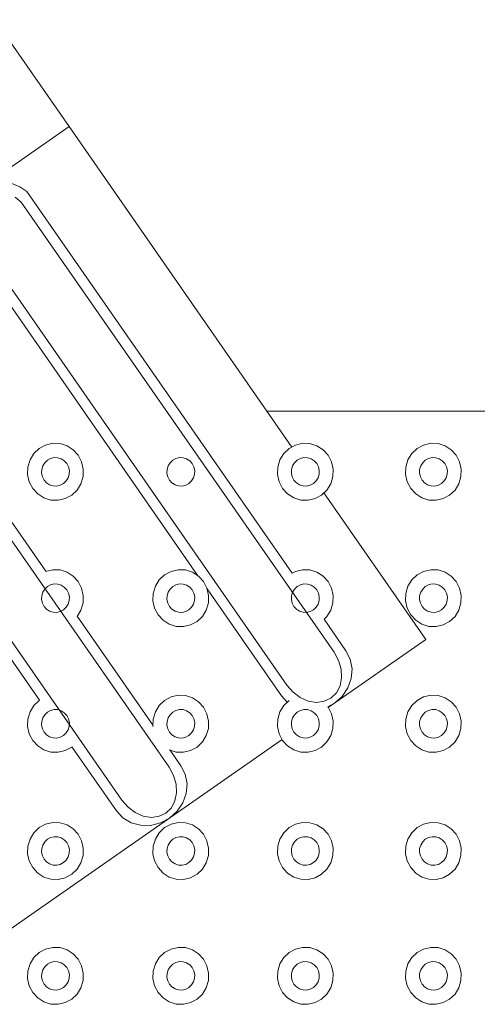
# Model space of a CAD drawing. Extents: x 5066 to 9756, y -2696 to -1109.
# Tile 230 of 248: x 9439.559 to 9439.925, y -2592.36 to -2591.572. Entities that reach past the tile are written whole.
import ezdxf

# ---------------------------------------------------------------- set-up
doc = ezdxf.new("R2010")
doc.units = 0
doc.header["$MEASUREMENT"] = 0
doc.layers.add('IFC-Elemento construtivo genérico-Contorno', color=253, linetype='CONTINUOUS', lineweight=5)

msp = doc.modelspace()

# ---------------------------------------------------------------- linework, layer by layer
at = {"layer": 'IFC-Elemento construtivo genérico-Contorno', "color": 8, "lineweight": 5}
for p, q in [((9439.31288, -2591.24709), (9439.59851, -2591.65748)), ((9439.5255, -2591.7083), (9439.59851, -2591.65748)), ((9439.5255, -2591.7083), (9439.59851, -2591.65748)), ((9439.59851, -2591.65748), (9439.77691, -2591.9138)), ((9439.55261, -2591.70313), (9439.55902, -2591.70558)), ((9439.55902, -2591.70558), (9439.5646, -2591.7094)), ((9439.5646, -2591.7094), (9439.77714, -2592.01475)), ((9439.55527, -2591.71388), (9439.56023, -2591.71797)), ((9439.56023, -2591.71797), (9439.81081, -2592.07801)), ((9439.52245, -2591.74426), (9439.77304, -2592.10431)), ((9439.51288, -2591.74538), (9439.70171, -2592.01671)), ((9439.43245, -2591.80137), (9439.57991, -2592.01322)), ((9439.42808, -2591.80993), (9439.67866, -2592.16998)), ((9439.38073, -2591.83736), (9439.57491, -2592.11636)), ((9439.3903, -2591.83623), (9439.64089, -2592.19628)), ((9439.75687, -2591.88503), (9439.93839, -2591.88503)), ((9439.57034, -2591.91906), (9439.5746, -2591.91499)), ((9439.5746, -2591.91499), (9439.57976, -2591.91218)), ((9439.57976, -2591.91218), (9439.58546, -2591.91083)), ((9439.58546, -2591.91083), (9439.59128, -2591.91104)), ((9439.59128, -2591.91104), (9439.59687, -2591.91279)), ((9439.59687, -2591.91279), (9439.60183, -2591.91595)), ((9439.60183, -2591.91595), (9439.60581, -2591.92032)), ((9439.77046, -2591.91906), (9439.77472, -2591.91499)), ((9439.77472, -2591.91499), (9439.77988, -2591.91218)), ((9439.77988, -2591.91218), (9439.78558, -2591.91083)), ((9439.78558, -2591.91083), (9439.7914, -2591.91104)), ((9439.7914, -2591.91104), (9439.79698, -2591.91279)), ((9439.79698, -2591.91279), (9439.80195, -2591.91595)), ((9439.80195, -2591.91595), (9439.80593, -2591.92032)), ((9439.87308, -2591.91906), (9439.87734, -2591.91499)), ((9439.87734, -2591.91499), (9439.88249, -2591.91218)), ((9439.88249, -2591.91218), (9439.88816, -2591.91083)), ((9439.88816, -2591.91083), (9439.89402, -2591.91104)), ((9439.89402, -2591.91104), (9439.8996, -2591.91279)), ((9439.8996, -2591.91279), (9439.90456, -2591.91595)), ((9439.90456, -2591.91595), (9439.90855, -2591.92032)), ((9439.56554, -2591.92985), (9439.56726, -2591.92414)), ((9439.56726, -2591.92414), (9439.57034, -2591.91906)), ((9439.57898, -2591.92634), (9439.58113, -2591.9243)), ((9439.58113, -2591.9243), (9439.5837, -2591.9229)), ((9439.5837, -2591.9229), (9439.58655, -2591.92223)), ((9439.58655, -2591.92223), (9439.58945, -2591.92233)), ((9439.58945, -2591.92233), (9439.59226, -2591.92321)), ((9439.59226, -2591.92321), (9439.59472, -2591.92479)), ((9439.59472, -2591.92479), (9439.59671, -2591.92697)), ((9439.60581, -2591.92032), (9439.60855, -2591.9256)), ((9439.67937, -2591.92634), (9439.68152, -2591.9243)), ((9439.68152, -2591.9243), (9439.68409, -2591.9229)), ((9439.68409, -2591.9229), (9439.68695, -2591.92223)), ((9439.68695, -2591.92223), (9439.68984, -2591.92233)), ((9439.68984, -2591.92233), (9439.69265, -2591.92321)), ((9439.69265, -2591.92321), (9439.69511, -2591.92479)), ((9439.69511, -2591.92479), (9439.6971, -2591.92697)), ((9439.76566, -2591.92985), (9439.76738, -2591.92414)), ((9439.76738, -2591.92414), (9439.77046, -2591.91906)), ((9439.77909, -2591.92634), (9439.78124, -2591.9243)), ((9439.78124, -2591.9243), (9439.78382, -2591.9229)), ((9439.78382, -2591.9229), (9439.78663, -2591.92223)), ((9439.78663, -2591.92223), (9439.78956, -2591.92233)), ((9439.78956, -2591.92233), (9439.79234, -2591.92321)), ((9439.79234, -2591.92321), (9439.79484, -2591.92479)), ((9439.79484, -2591.92479), (9439.79683, -2591.92697)), ((9439.80593, -2591.92032), (9439.80866, -2591.9256)), ((9439.86827, -2591.92985), (9439.86995, -2591.92414)), ((9439.86995, -2591.92414), (9439.87308, -2591.91906)), ((9439.88171, -2591.92634), (9439.88382, -2591.9243)), ((9439.88382, -2591.9243), (9439.8864, -2591.9229)), ((9439.8864, -2591.9229), (9439.88925, -2591.92223)), ((9439.88925, -2591.92223), (9439.89218, -2591.92233)), ((9439.89218, -2591.92233), (9439.89495, -2591.92321)), ((9439.89495, -2591.92321), (9439.89745, -2591.92479)), ((9439.89745, -2591.92479), (9439.89945, -2591.92697)), ((9439.90855, -2591.92032), (9439.91128, -2591.9256)), ((9439.56534, -2591.93582), (9439.56554, -2591.92985)), ((9439.57648, -2591.93472), (9439.57659, -2591.93174)), ((9439.57659, -2591.93174), (9439.57745, -2591.92888)), ((9439.57745, -2591.92888), (9439.57898, -2591.92634)), ((9439.59671, -2591.92697), (9439.59808, -2591.92961)), ((9439.59808, -2591.92961), (9439.59874, -2591.93252)), ((9439.59863, -2591.9355), (9439.59874, -2591.93252)), ((9439.60855, -2591.9256), (9439.60988, -2591.93142)), ((9439.60968, -2591.93739), (9439.60988, -2591.93142)), ((9439.67687, -2591.93472), (9439.67698, -2591.93174)), ((9439.67698, -2591.93174), (9439.67784, -2591.92888)), ((9439.67784, -2591.92888), (9439.67937, -2591.92634)), ((9439.6971, -2591.92697), (9439.69847, -2591.92961)), ((9439.69847, -2591.92961), (9439.69913, -2591.93252)), ((9439.69905, -2591.9355), (9439.69913, -2591.93252)), ((9439.76546, -2591.93582), (9439.76566, -2591.92985)), ((9439.77659, -2591.93472), (9439.77667, -2591.93174)), ((9439.77667, -2591.93174), (9439.77753, -2591.92888)), ((9439.77753, -2591.92888), (9439.77909, -2591.92634)), ((9439.79683, -2591.92697), (9439.7982, -2591.92961)), ((9439.7982, -2591.92961), (9439.79886, -2591.93252)), ((9439.79874, -2591.9355), (9439.79886, -2591.93252)), ((9439.80866, -2591.9256), (9439.80999, -2591.93142)), ((9439.8098, -2591.93739), (9439.80999, -2591.93142)), ((9439.86808, -2591.93582), (9439.86827, -2591.92985)), ((9439.87921, -2591.93472), (9439.87929, -2591.93174)), ((9439.87929, -2591.93174), (9439.88015, -2591.92888)), ((9439.88015, -2591.92888), (9439.88171, -2591.92634)), ((9439.89945, -2591.92697), (9439.90081, -2591.92961)), ((9439.90081, -2591.92961), (9439.90148, -2591.93252)), ((9439.90136, -2591.9355), (9439.90148, -2591.93252)), ((9439.91128, -2591.9256), (9439.91257, -2591.93142)), ((9439.91238, -2591.93739), (9439.91257, -2591.93142)), ((9439.56534, -2591.93582), (9439.56667, -2591.94165)), ((9439.57648, -2591.93472), (9439.57714, -2591.93763)), ((9439.57714, -2591.93763), (9439.57851, -2591.94027)), ((9439.57851, -2591.94027), (9439.5805, -2591.94246)), ((9439.59409, -2591.94294), (9439.59624, -2591.9409)), ((9439.59624, -2591.9409), (9439.5978, -2591.93837)), ((9439.5978, -2591.93837), (9439.59863, -2591.9355)), ((9439.60796, -2591.94311), (9439.60968, -2591.93739)), ((9439.67687, -2591.93472), (9439.67753, -2591.93763)), ((9439.67753, -2591.93763), (9439.6789, -2591.94027)), ((9439.6789, -2591.94027), (9439.68089, -2591.94246)), ((9439.69452, -2591.94294), (9439.69663, -2591.9409)), ((9439.69663, -2591.9409), (9439.6982, -2591.93837)), ((9439.6982, -2591.93837), (9439.69905, -2591.9355)), ((9439.76546, -2591.93582), (9439.76679, -2591.94165)), ((9439.77659, -2591.93472), (9439.77726, -2591.93763)), ((9439.77726, -2591.93763), (9439.77863, -2591.94027)), ((9439.77863, -2591.94027), (9439.78062, -2591.94246)), ((9439.79421, -2591.94294), (9439.79636, -2591.9409)), ((9439.79636, -2591.9409), (9439.79788, -2591.93837)), ((9439.79788, -2591.93837), (9439.79874, -2591.9355)), ((9439.80808, -2591.94311), (9439.8098, -2591.93739)), ((9439.86808, -2591.93582), (9439.86937, -2591.94165)), ((9439.87921, -2591.93472), (9439.87984, -2591.93763)), ((9439.87984, -2591.93763), (9439.88124, -2591.94027)), ((9439.88124, -2591.94027), (9439.88323, -2591.94246)), ((9439.89683, -2591.94294), (9439.89898, -2591.9409)), ((9439.89898, -2591.9409), (9439.9005, -2591.93837)), ((9439.9005, -2591.93837), (9439.90136, -2591.9355)), ((9439.9107, -2591.94311), (9439.91238, -2591.93739)), ((9439.56667, -2591.94165), (9439.56941, -2591.94693)), ((9439.56941, -2591.94693), (9439.57339, -2591.95129)), ((9439.5805, -2591.94246), (9439.58296, -2591.94404)), ((9439.58296, -2591.94404), (9439.58577, -2591.94491)), ((9439.58577, -2591.94491), (9439.5887, -2591.94502)), ((9439.5887, -2591.94502), (9439.59152, -2591.94434)), ((9439.59152, -2591.94434), (9439.59409, -2591.94294)), ((9439.60062, -2591.95225), (9439.60488, -2591.94818)), ((9439.60488, -2591.94818), (9439.60796, -2591.94311)), ((9439.68089, -2591.94246), (9439.68339, -2591.94404)), ((9439.68339, -2591.94404), (9439.68616, -2591.94491)), ((9439.68616, -2591.94491), (9439.68909, -2591.94502)), ((9439.68909, -2591.94502), (9439.69195, -2591.94434)), ((9439.69195, -2591.94434), (9439.69452, -2591.94294)), ((9439.76679, -2591.94165), (9439.76952, -2591.94693)), ((9439.76952, -2591.94693), (9439.77351, -2591.95129)), ((9439.78062, -2591.94246), (9439.78308, -2591.94404)), ((9439.78308, -2591.94404), (9439.78589, -2591.94491)), ((9439.78589, -2591.94491), (9439.78878, -2591.94502)), ((9439.78878, -2591.94502), (9439.79163, -2591.94434)), ((9439.79163, -2591.94434), (9439.79421, -2591.94294)), ((9439.80073, -2591.95225), (9439.80499, -2591.94818)), ((9439.80499, -2591.94818), (9439.80808, -2591.94311)), ((9439.86937, -2591.94165), (9439.87214, -2591.94693)), ((9439.87214, -2591.94693), (9439.87613, -2591.95129)), ((9439.88323, -2591.94246), (9439.8857, -2591.94404)), ((9439.8857, -2591.94404), (9439.88847, -2591.94491)), ((9439.88847, -2591.94491), (9439.8914, -2591.94502)), ((9439.8914, -2591.94502), (9439.89425, -2591.94434)), ((9439.89425, -2591.94434), (9439.89683, -2591.94294)), ((9439.90331, -2591.95225), (9439.90761, -2591.94818)), ((9439.90761, -2591.94818), (9439.9107, -2591.94311)), ((9439.57339, -2591.95129), (9439.57835, -2591.95446)), ((9439.57835, -2591.95446), (9439.58394, -2591.9562)), ((9439.58394, -2591.9562), (9439.58976, -2591.95641)), ((9439.58976, -2591.95641), (9439.59546, -2591.95506)), ((9439.59546, -2591.95506), (9439.60062, -2591.95225)), ((9439.77351, -2591.95129), (9439.77847, -2591.95446)), ((9439.77847, -2591.95446), (9439.78405, -2591.9562)), ((9439.78405, -2591.9562), (9439.78988, -2591.95641)), ((9439.78988, -2591.95641), (9439.79558, -2591.95506)), ((9439.79558, -2591.95506), (9439.80073, -2591.95225)), ((9439.80249, -2591.95057), (9439.88413, -2592.06787)), ((9439.87613, -2591.95129), (9439.88105, -2591.95446)), ((9439.88105, -2591.95446), (9439.88663, -2591.9562)), ((9439.88663, -2591.9562), (9439.89249, -2591.95641)), ((9439.89249, -2591.95641), (9439.89816, -2591.95506)), ((9439.89816, -2591.95506), (9439.90331, -2591.95225)), ((9439.57976, -2592.01325), (9439.58546, -2592.01191)), ((9439.58546, -2592.01191), (9439.59128, -2592.01212)), ((9439.59128, -2592.01212), (9439.59687, -2592.01386)), ((9439.68019, -2592.01325), (9439.68585, -2592.01191)), ((9439.68585, -2592.01191), (9439.69171, -2592.01212)), ((9439.69171, -2592.01212), (9439.6973, -2592.01386)), ((9439.77988, -2592.01325), (9439.78558, -2592.01191)), ((9439.78558, -2592.01191), (9439.7914, -2592.01212)), ((9439.7914, -2592.01212), (9439.79698, -2592.01386)), ((9439.88249, -2592.01325), (9439.88816, -2592.01191)), ((9439.88816, -2592.01191), (9439.89402, -2592.01212)), ((9439.89402, -2592.01212), (9439.8996, -2592.01386)), ((9439.59687, -2592.01386), (9439.60183, -2592.01703)), ((9439.60183, -2592.01703), (9439.60581, -2592.02139)), ((9439.67073, -2592.02014), (9439.67503, -2592.01606)), ((9439.67503, -2592.01606), (9439.68019, -2592.01325)), ((9439.6973, -2592.01386), (9439.70222, -2592.01703)), ((9439.70222, -2592.01703), (9439.7062, -2592.02139)), ((9439.77714, -2592.01475), (9439.77988, -2592.01325)), ((9439.79698, -2592.01386), (9439.80195, -2592.01703)), ((9439.80195, -2592.01703), (9439.80593, -2592.02139)), ((9439.87308, -2592.02014), (9439.87734, -2592.01606)), ((9439.87734, -2592.01606), (9439.88249, -2592.01325)), ((9439.8996, -2592.01386), (9439.90456, -2592.01703)), ((9439.90456, -2592.01703), (9439.90855, -2592.02139)), ((9439.57745, -2592.02995), (9439.57898, -2592.02742)), ((9439.57898, -2592.02742), (9439.58113, -2592.02538)), ((9439.58113, -2592.02538), (9439.5837, -2592.02398)), ((9439.5837, -2592.02398), (9439.58655, -2592.0233)), ((9439.58655, -2592.0233), (9439.58945, -2592.02341)), ((9439.58945, -2592.02341), (9439.59226, -2592.02428)), ((9439.59226, -2592.02428), (9439.59472, -2592.02586)), ((9439.59472, -2592.02586), (9439.59671, -2592.02804)), ((9439.60581, -2592.02139), (9439.60855, -2592.02667)), ((9439.60855, -2592.02667), (9439.60988, -2592.03249)), ((9439.66597, -2592.03092), (9439.66765, -2592.02521)), ((9439.66765, -2592.02521), (9439.67073, -2592.02014)), ((9439.67784, -2592.02995), (9439.67937, -2592.02742)), ((9439.67937, -2592.02742), (9439.68152, -2592.02538)), ((9439.68152, -2592.02538), (9439.68409, -2592.02398)), ((9439.68409, -2592.02398), (9439.68695, -2592.0233)), ((9439.68695, -2592.0233), (9439.68984, -2592.02341)), ((9439.68984, -2592.02341), (9439.69265, -2592.02428)), ((9439.69265, -2592.02428), (9439.69511, -2592.02586)), ((9439.69511, -2592.02586), (9439.6971, -2592.02804)), ((9439.7062, -2592.02139), (9439.70898, -2592.02667)), ((9439.70898, -2592.02667), (9439.71027, -2592.03249)), ((9439.70913, -2592.02734), (9439.76859, -2592.11278)), ((9439.77753, -2592.02995), (9439.77909, -2592.02742)), ((9439.77909, -2592.02742), (9439.78124, -2592.02538)), ((9439.78124, -2592.02538), (9439.78382, -2592.02398)), ((9439.78382, -2592.02398), (9439.78663, -2592.0233)), ((9439.78663, -2592.0233), (9439.78956, -2592.02341)), ((9439.78956, -2592.02341), (9439.79234, -2592.02428)), ((9439.79234, -2592.02428), (9439.79484, -2592.02586)), ((9439.79484, -2592.02586), (9439.79683, -2592.02804)), ((9439.80593, -2592.02139), (9439.80866, -2592.02667)), ((9439.80866, -2592.02667), (9439.80999, -2592.03249)), ((9439.86827, -2592.03092), (9439.86995, -2592.02521)), ((9439.86995, -2592.02521), (9439.87308, -2592.02014)), ((9439.88015, -2592.02995), (9439.88171, -2592.02742)), ((9439.88171, -2592.02742), (9439.88382, -2592.02538)), ((9439.88382, -2592.02538), (9439.8864, -2592.02398)), ((9439.8864, -2592.02398), (9439.88925, -2592.0233)), ((9439.88925, -2592.0233), (9439.89218, -2592.02341)), ((9439.89218, -2592.02341), (9439.89495, -2592.02428)), ((9439.89495, -2592.02428), (9439.89745, -2592.02586)), ((9439.89745, -2592.02586), (9439.89945, -2592.02804)), ((9439.90855, -2592.02139), (9439.91128, -2592.02667)), ((9439.91128, -2592.02667), (9439.91257, -2592.03249)), ((9439.57648, -2592.0358), (9439.57659, -2592.03281)), ((9439.57648, -2592.0358), (9439.57714, -2592.03871)), ((9439.57659, -2592.03281), (9439.57745, -2592.02995)), ((9439.59671, -2592.02804), (9439.59808, -2592.03069)), ((9439.59808, -2592.03069), (9439.59874, -2592.0336)), ((9439.59863, -2592.03658), (9439.59874, -2592.0336)), ((9439.60968, -2592.03847), (9439.60988, -2592.03249)), ((9439.66573, -2592.0369), (9439.66597, -2592.03092)), ((9439.67687, -2592.0358), (9439.67698, -2592.03281)), ((9439.67687, -2592.0358), (9439.67753, -2592.03871)), ((9439.67698, -2592.03281), (9439.67784, -2592.02995)), ((9439.6971, -2592.02804), (9439.69847, -2592.03069)), ((9439.69847, -2592.03069), (9439.69913, -2592.0336)), ((9439.69905, -2592.03658), (9439.69913, -2592.0336)), ((9439.71007, -2592.03847), (9439.71027, -2592.03249)), ((9439.77659, -2592.0358), (9439.77667, -2592.03281)), ((9439.77659, -2592.0358), (9439.77726, -2592.03871)), ((9439.77667, -2592.03281), (9439.77753, -2592.02995)), ((9439.79683, -2592.02804), (9439.7982, -2592.03069)), ((9439.7982, -2592.03069), (9439.79886, -2592.0336)), ((9439.79874, -2592.03658), (9439.79886, -2592.0336)), ((9439.8098, -2592.03847), (9439.80999, -2592.03249)), ((9439.86808, -2592.0369), (9439.86827, -2592.03092)), ((9439.87921, -2592.0358), (9439.87929, -2592.03281)), ((9439.87921, -2592.0358), (9439.87984, -2592.03871)), ((9439.87929, -2592.03281), (9439.88015, -2592.02995)), ((9439.89945, -2592.02804), (9439.90081, -2592.03069)), ((9439.90081, -2592.03069), (9439.90148, -2592.0336)), ((9439.90136, -2592.03658), (9439.90148, -2592.0336)), ((9439.91238, -2592.03847), (9439.91257, -2592.03249)), ((9439.57714, -2592.03871), (9439.57851, -2592.04135)), ((9439.57851, -2592.04135), (9439.5805, -2592.04353)), ((9439.5805, -2592.04353), (9439.58296, -2592.04511)), ((9439.59409, -2592.04401), (9439.59624, -2592.04197)), ((9439.59624, -2592.04197), (9439.5978, -2592.03944)), ((9439.5978, -2592.03944), (9439.59863, -2592.03658)), ((9439.60796, -2592.04418), (9439.60968, -2592.03847)), ((9439.66573, -2592.0369), (9439.66706, -2592.04272)), ((9439.66706, -2592.04272), (9439.6698, -2592.048)), ((9439.67753, -2592.03871), (9439.6789, -2592.04135)), ((9439.6789, -2592.04135), (9439.68089, -2592.04353)), ((9439.68089, -2592.04353), (9439.68339, -2592.04511)), ((9439.69452, -2592.04401), (9439.69663, -2592.04197)), ((9439.69663, -2592.04197), (9439.6982, -2592.03944)), ((9439.6982, -2592.03944), (9439.69905, -2592.03658)), ((9439.70835, -2592.04418), (9439.71007, -2592.03847)), ((9439.77726, -2592.03871), (9439.77863, -2592.04135)), ((9439.77863, -2592.04135), (9439.78062, -2592.04353)), ((9439.78062, -2592.04353), (9439.78308, -2592.04511)), ((9439.79421, -2592.04401), (9439.79636, -2592.04197)), ((9439.79636, -2592.04197), (9439.79788, -2592.03944)), ((9439.79788, -2592.03944), (9439.79874, -2592.03658)), ((9439.80808, -2592.04418), (9439.8098, -2592.03847)), ((9439.86808, -2592.0369), (9439.86937, -2592.04272)), ((9439.86937, -2592.04272), (9439.87214, -2592.048)), ((9439.87984, -2592.03871), (9439.88124, -2592.04135)), ((9439.88124, -2592.04135), (9439.88323, -2592.04353)), ((9439.88323, -2592.04353), (9439.8857, -2592.04511)), ((9439.89683, -2592.04401), (9439.89898, -2592.04197)), ((9439.89898, -2592.04197), (9439.9005, -2592.03944)), ((9439.9005, -2592.03944), (9439.90136, -2592.03658)), ((9439.9107, -2592.04418), (9439.91238, -2592.03847)), ((9439.58296, -2592.04511), (9439.58577, -2592.04599)), ((9439.58577, -2592.04599), (9439.5887, -2592.04609)), ((9439.5887, -2592.04609), (9439.59152, -2592.04542)), ((9439.59152, -2592.04542), (9439.59409, -2592.04401)), ((9439.60488, -2592.04925), (9439.60796, -2592.04418)), ((9439.60488, -2592.04925), (9439.60495, -2592.04919)), ((9439.60491, -2592.04917), (9439.66577, -2592.13659)), ((9439.6698, -2592.048), (9439.67378, -2592.05237)), ((9439.68339, -2592.04511), (9439.68616, -2592.04599)), ((9439.68616, -2592.04599), (9439.68909, -2592.04609)), ((9439.68909, -2592.04609), (9439.69195, -2592.04542)), ((9439.69195, -2592.04542), (9439.69452, -2592.04401)), ((9439.70101, -2592.05333), (9439.70527, -2592.04925)), ((9439.70527, -2592.04925), (9439.70835, -2592.04418)), ((9439.78308, -2592.04511), (9439.78589, -2592.04599)), ((9439.78589, -2592.04599), (9439.78878, -2592.04609)), ((9439.78878, -2592.04609), (9439.79163, -2592.04542)), ((9439.79163, -2592.04542), (9439.79421, -2592.04401)), ((9439.80269, -2592.05147), (9439.80499, -2592.04925)), ((9439.80269, -2592.05147), (9439.8203, -2592.07679)), ((9439.80499, -2592.04925), (9439.80808, -2592.04418)), ((9439.87214, -2592.048), (9439.87613, -2592.05237)), ((9439.8857, -2592.04511), (9439.88847, -2592.04599)), ((9439.88847, -2592.04599), (9439.8914, -2592.04609)), ((9439.8914, -2592.04609), (9439.89425, -2592.04542)), ((9439.89425, -2592.04542), (9439.89683, -2592.04401)), ((9439.90331, -2592.05333), (9439.90761, -2592.04925)), ((9439.90761, -2592.04925), (9439.9107, -2592.04418)), ((9439.67378, -2592.05237), (9439.67874, -2592.05553)), ((9439.67874, -2592.05553), (9439.68433, -2592.05728)), ((9439.68433, -2592.05728), (9439.69015, -2592.05748)), ((9439.69015, -2592.05748), (9439.69585, -2592.05614)), ((9439.69585, -2592.05614), (9439.70101, -2592.05333)), ((9439.87613, -2592.05237), (9439.88105, -2592.05553)), ((9439.88105, -2592.05553), (9439.88663, -2592.05728)), ((9439.88663, -2592.05728), (9439.89249, -2592.05748)), ((9439.89249, -2592.05748), (9439.89816, -2592.05614)), ((9439.89816, -2592.05614), (9439.90331, -2592.05333)), ((9439.80609, -2592.12218), (9439.88413, -2592.06787)), ((9439.81081, -2592.07801), (9439.81441, -2592.08453)), ((9439.8203, -2592.07679), (9439.8237, -2592.0836)), ((9439.81441, -2592.08453), (9439.81644, -2592.0915)), ((9439.8237, -2592.0836), (9439.82515, -2592.09117)), ((9439.8155, -2592.10489), (9439.81683, -2592.09844)), ((9439.81644, -2592.0915), (9439.81683, -2592.09844)), ((9439.82448, -2592.09898), (9439.82515, -2592.09117)), ((9439.77304, -2592.10431), (9439.77788, -2592.10993)), ((9439.81257, -2592.1104), (9439.8155, -2592.10489)), ((9439.81722, -2592.11324), (9439.82179, -2592.10651)), ((9439.82179, -2592.10651), (9439.82448, -2592.09898)), ((9439.67503, -2592.11654), (9439.68019, -2592.11373)), ((9439.68019, -2592.11373), (9439.68585, -2592.11238)), ((9439.68585, -2592.11238), (9439.69171, -2592.11259)), ((9439.69171, -2592.11259), (9439.6973, -2592.11434)), ((9439.6973, -2592.11434), (9439.70222, -2592.1175)), ((9439.76859, -2592.11278), (9439.77331, -2592.11787)), ((9439.77788, -2592.10993), (9439.7837, -2592.11427)), ((9439.7837, -2592.11427), (9439.79011, -2592.11704)), ((9439.80823, -2592.11461), (9439.81257, -2592.1104)), ((9439.81109, -2592.11871), (9439.81722, -2592.11324)), ((9439.87734, -2592.11654), (9439.88249, -2592.11373)), ((9439.88249, -2592.11373), (9439.88816, -2592.11238)), ((9439.88816, -2592.11238), (9439.89402, -2592.11259)), ((9439.89402, -2592.11259), (9439.8996, -2592.11434)), ((9439.8996, -2592.11434), (9439.90456, -2592.1175)), ((9439.56726, -2592.12569), (9439.57034, -2592.12062)), ((9439.57034, -2592.12062), (9439.5746, -2592.11654)), ((9439.5746, -2592.11654), (9439.57491, -2592.11636)), ((9439.66765, -2592.12569), (9439.67073, -2592.12062)), ((9439.67073, -2592.12062), (9439.67503, -2592.11654)), ((9439.70222, -2592.1175), (9439.7062, -2592.12187)), ((9439.7062, -2592.12187), (9439.70898, -2592.12715)), ((9439.76738, -2592.12569), (9439.77046, -2592.12062)), ((9439.77046, -2592.12062), (9439.77472, -2592.11654)), ((9439.79011, -2592.11704), (9439.79659, -2592.11804)), ((9439.79659, -2592.11804), (9439.8028, -2592.11721)), ((9439.8028, -2592.11721), (9439.80823, -2592.11461)), ((9439.80566, -2592.12158), (9439.81109, -2592.11871)), ((9439.80566, -2592.12158), (9439.80593, -2592.12187)), ((9439.80593, -2592.12187), (9439.80866, -2592.12715)), ((9439.86995, -2592.12569), (9439.87308, -2592.12062)), ((9439.87308, -2592.12062), (9439.87734, -2592.11654)), ((9439.90456, -2592.1175), (9439.90855, -2592.12187)), ((9439.90855, -2592.12187), (9439.91128, -2592.12715)), ((9439.56554, -2592.1314), (9439.56726, -2592.12569)), ((9439.57745, -2592.13043), (9439.57898, -2592.1279)), ((9439.57898, -2592.1279), (9439.58113, -2592.12586)), ((9439.58113, -2592.12586), (9439.5837, -2592.12445)), ((9439.5837, -2592.12445), (9439.58655, -2592.12378)), ((9439.58655, -2592.12378), (9439.58945, -2592.12388)), ((9439.58945, -2592.12388), (9439.59226, -2592.12475)), ((9439.59226, -2592.12475), (9439.59472, -2592.12633)), ((9439.59472, -2592.12633), (9439.59671, -2592.12852)), ((9439.59671, -2592.12852), (9439.59808, -2592.13116)), ((9439.66597, -2592.1314), (9439.66765, -2592.12569)), ((9439.67784, -2592.13043), (9439.67937, -2592.1279)), ((9439.67937, -2592.1279), (9439.68152, -2592.12586)), ((9439.68152, -2592.12586), (9439.68409, -2592.12445)), ((9439.68409, -2592.12445), (9439.68695, -2592.12378)), ((9439.68695, -2592.12378), (9439.68984, -2592.12388)), ((9439.68984, -2592.12388), (9439.69265, -2592.12475)), ((9439.69265, -2592.12475), (9439.69511, -2592.12633)), ((9439.69511, -2592.12633), (9439.6971, -2592.12852)), ((9439.6971, -2592.12852), (9439.69847, -2592.13116)), ((9439.70898, -2592.12715), (9439.71027, -2592.13297)), ((9439.76566, -2592.1314), (9439.76738, -2592.12569)), ((9439.77753, -2592.13043), (9439.77909, -2592.1279)), ((9439.77909, -2592.1279), (9439.78124, -2592.12586)), ((9439.78124, -2592.12586), (9439.78382, -2592.12445)), ((9439.78382, -2592.12445), (9439.78663, -2592.12378)), ((9439.78663, -2592.12378), (9439.78956, -2592.12388)), ((9439.78956, -2592.12388), (9439.79234, -2592.12475)), ((9439.79234, -2592.12475), (9439.79484, -2592.12633)), ((9439.79484, -2592.12633), (9439.79683, -2592.12852)), ((9439.79683, -2592.12852), (9439.7982, -2592.13116)), ((9439.80866, -2592.12715), (9439.80999, -2592.13297)), ((9439.86827, -2592.1314), (9439.86995, -2592.12569)), ((9439.88015, -2592.13043), (9439.88171, -2592.1279)), ((9439.88171, -2592.1279), (9439.88382, -2592.12586)), ((9439.88382, -2592.12586), (9439.8864, -2592.12445)), ((9439.8864, -2592.12445), (9439.88925, -2592.12378)), ((9439.88925, -2592.12378), (9439.89218, -2592.12388)), ((9439.89218, -2592.12388), (9439.89495, -2592.12475)), ((9439.89495, -2592.12475), (9439.89745, -2592.12633)), ((9439.89745, -2592.12633), (9439.89945, -2592.12852)), ((9439.89945, -2592.12852), (9439.90081, -2592.13116)), ((9439.91128, -2592.12715), (9439.91257, -2592.13297)), ((9439.56534, -2592.13737), (9439.56554, -2592.1314)), ((9439.56534, -2592.13737), (9439.56667, -2592.1432)), ((9439.57648, -2592.13628), (9439.57659, -2592.13329)), ((9439.57648, -2592.13628), (9439.57714, -2592.13919)), ((9439.57659, -2592.13329), (9439.57745, -2592.13043)), ((9439.5978, -2592.13991), (9439.59863, -2592.13706)), ((9439.59808, -2592.13116), (9439.59874, -2592.13407)), ((9439.59863, -2592.13706), (9439.59874, -2592.13407)), ((9439.66573, -2592.13737), (9439.66597, -2592.1314)), ((9439.67687, -2592.13628), (9439.67698, -2592.13329)), ((9439.67687, -2592.13628), (9439.67753, -2592.13919)), ((9439.67698, -2592.13329), (9439.67784, -2592.13043)), ((9439.6982, -2592.13991), (9439.69905, -2592.13706)), ((9439.69847, -2592.13116), (9439.69913, -2592.13407)), ((9439.69905, -2592.13706), (9439.69913, -2592.13407)), ((9439.71007, -2592.13894), (9439.71027, -2592.13297)), ((9439.76546, -2592.13737), (9439.76566, -2592.1314)), ((9439.76546, -2592.13737), (9439.76679, -2592.1432)), ((9439.77659, -2592.13628), (9439.77667, -2592.13329)), ((9439.77659, -2592.13628), (9439.77726, -2592.13919)), ((9439.77667, -2592.13329), (9439.77753, -2592.13043)), ((9439.79788, -2592.13991), (9439.79874, -2592.13706)), ((9439.7982, -2592.13116), (9439.79886, -2592.13407)), ((9439.79874, -2592.13706), (9439.79886, -2592.13407)), ((9439.8098, -2592.13894), (9439.80999, -2592.13297)), ((9439.86808, -2592.13737), (9439.86827, -2592.1314)), ((9439.86808, -2592.13737), (9439.86937, -2592.1432)), ((9439.87921, -2592.13628), (9439.87929, -2592.13329)), ((9439.87921, -2592.13628), (9439.87984, -2592.13919)), ((9439.87929, -2592.13329), (9439.88015, -2592.13043)), ((9439.9005, -2592.13991), (9439.90136, -2592.13706)), ((9439.90081, -2592.13116), (9439.90148, -2592.13407)), ((9439.90136, -2592.13706), (9439.90148, -2592.13407)), ((9439.91238, -2592.13894), (9439.91257, -2592.13297)), ((9439.56667, -2592.1432), (9439.56941, -2592.14847)), ((9439.57714, -2592.13919), (9439.57851, -2592.14182)), ((9439.57851, -2592.14182), (9439.5805, -2592.14401)), ((9439.5805, -2592.14401), (9439.58296, -2592.14559)), ((9439.58296, -2592.14559), (9439.58577, -2592.14646)), ((9439.5887, -2592.14657), (9439.59152, -2592.1459)), ((9439.59152, -2592.1459), (9439.59409, -2592.14449)), ((9439.59409, -2592.14449), (9439.59624, -2592.14245)), ((9439.59624, -2592.14245), (9439.5978, -2592.13991)), ((9439.67753, -2592.13919), (9439.6789, -2592.14182)), ((9439.6789, -2592.14182), (9439.68089, -2592.14401)), ((9439.68089, -2592.14401), (9439.68339, -2592.14559)), ((9439.68339, -2592.14559), (9439.68616, -2592.14646)), ((9439.68909, -2592.14657), (9439.69195, -2592.1459)), ((9439.69195, -2592.1459), (9439.69452, -2592.14449)), ((9439.69452, -2592.14449), (9439.69663, -2592.14245)), ((9439.69663, -2592.14245), (9439.6982, -2592.13991)), ((9439.70527, -2592.14973), (9439.70835, -2592.14466)), ((9439.70835, -2592.14466), (9439.71007, -2592.13894)), ((9439.76679, -2592.1432), (9439.76952, -2592.14847)), ((9439.77726, -2592.13919), (9439.77863, -2592.14182)), ((9439.77863, -2592.14182), (9439.78062, -2592.14401)), ((9439.78062, -2592.14401), (9439.78308, -2592.14559)), ((9439.78308, -2592.14559), (9439.78589, -2592.14646)), ((9439.78878, -2592.14657), (9439.79163, -2592.1459)), ((9439.79163, -2592.1459), (9439.79421, -2592.14449)), ((9439.79421, -2592.14449), (9439.79636, -2592.14245)), ((9439.79636, -2592.14245), (9439.79788, -2592.13991)), ((9439.80499, -2592.14973), (9439.80808, -2592.14466)), ((9439.80808, -2592.14466), (9439.8098, -2592.13894)), ((9439.86937, -2592.1432), (9439.87214, -2592.14847)), ((9439.87984, -2592.13919), (9439.88124, -2592.14182)), ((9439.88124, -2592.14182), (9439.88323, -2592.14401)), ((9439.88323, -2592.14401), (9439.8857, -2592.14559)), ((9439.8857, -2592.14559), (9439.88847, -2592.14646)), ((9439.8914, -2592.14657), (9439.89425, -2592.1459)), ((9439.89425, -2592.1459), (9439.89683, -2592.14449)), ((9439.89683, -2592.14449), (9439.89898, -2592.14245)), ((9439.89898, -2592.14245), (9439.9005, -2592.13991)), ((9439.90761, -2592.14973), (9439.9107, -2592.14466)), ((9439.9107, -2592.14466), (9439.91238, -2592.13894)), ((9439.54488, -2592.30399), (9439.76921, -2592.14786)), ((9439.56941, -2592.14847), (9439.57339, -2592.15284)), ((9439.57339, -2592.15284), (9439.57835, -2592.15601)), ((9439.58577, -2592.14646), (9439.5887, -2592.14657)), ((9439.59546, -2592.15661), (9439.60062, -2592.15381)), ((9439.60062, -2592.15381), (9439.60085, -2592.1536)), ((9439.60085, -2592.1536), (9439.63644, -2592.20475)), ((9439.68616, -2592.14646), (9439.68909, -2592.14657)), ((9439.69585, -2592.15661), (9439.70101, -2592.15381)), ((9439.70101, -2592.15381), (9439.70527, -2592.14973)), ((9439.76952, -2592.14847), (9439.77351, -2592.15284)), ((9439.77351, -2592.15284), (9439.77847, -2592.15601)), ((9439.78589, -2592.14646), (9439.78878, -2592.14657)), ((9439.79558, -2592.15661), (9439.80073, -2592.15381)), ((9439.80073, -2592.15381), (9439.80499, -2592.14973)), ((9439.87214, -2592.14847), (9439.87613, -2592.15284)), ((9439.87613, -2592.15284), (9439.88105, -2592.15601)), ((9439.88847, -2592.14646), (9439.8914, -2592.14657)), ((9439.89816, -2592.15661), (9439.90331, -2592.15381)), ((9439.90331, -2592.15381), (9439.90761, -2592.14973)), ((9439.57835, -2592.15601), (9439.58394, -2592.15776)), ((9439.58394, -2592.15776), (9439.58976, -2592.15796)), ((9439.58976, -2592.15796), (9439.59546, -2592.15661)), ((9439.67874, -2592.15601), (9439.68433, -2592.15776)), ((9439.67941, -2592.15622), (9439.68816, -2592.16877)), ((9439.68433, -2592.15776), (9439.69015, -2592.15796)), ((9439.69015, -2592.15796), (9439.69585, -2592.15661)), ((9439.77847, -2592.15601), (9439.78405, -2592.15776)), ((9439.78405, -2592.15776), (9439.78988, -2592.15796)), ((9439.78988, -2592.15796), (9439.79558, -2592.15661)), ((9439.88105, -2592.15601), (9439.88663, -2592.15776)), ((9439.88663, -2592.15776), (9439.89249, -2592.15796)), ((9439.89249, -2592.15796), (9439.89816, -2592.15661)), ((9439.68816, -2592.16877), (9439.69155, -2592.17557)), ((9439.67866, -2592.16998), (9439.68226, -2592.1765)), ((9439.68226, -2592.1765), (9439.68429, -2592.18347)), ((9439.69155, -2592.17557), (9439.693, -2592.18314)), ((9439.68429, -2592.18347), (9439.68468, -2592.19041)), ((9439.69234, -2592.19095), (9439.693, -2592.18314)), ((9439.68335, -2592.19686), (9439.68468, -2592.19041)), ((9439.68964, -2592.19848), (9439.69234, -2592.19095)), ((9439.64089, -2592.19628), (9439.64573, -2592.2019)), ((9439.68042, -2592.20237), (9439.68335, -2592.19686)), ((9439.68507, -2592.20521), (9439.68964, -2592.19848)), ((9439.63644, -2592.20475), (9439.64163, -2592.21032)), ((9439.64573, -2592.2019), (9439.65155, -2592.20624)), ((9439.65155, -2592.20624), (9439.65796, -2592.20901)), ((9439.65796, -2592.20901), (9439.66445, -2592.21001)), ((9439.67066, -2592.20918), (9439.67609, -2592.20658)), ((9439.67609, -2592.20658), (9439.68042, -2592.20237)), ((9439.67894, -2592.21068), (9439.68507, -2592.20521)), ((9439.5746, -2592.21826), (9439.57976, -2592.21546)), ((9439.57976, -2592.21546), (9439.58546, -2592.21411)), ((9439.58546, -2592.21411), (9439.59128, -2592.21432)), ((9439.59128, -2592.21432), (9439.59687, -2592.21606)), ((9439.59687, -2592.21606), (9439.60183, -2592.21923)), ((9439.64163, -2592.21032), (9439.64823, -2592.2143)), ((9439.64823, -2592.2143), (9439.65577, -2592.21639)), ((9439.65577, -2592.21639), (9439.66378, -2592.21647)), ((9439.66378, -2592.21647), (9439.67167, -2592.21452)), ((9439.66445, -2592.21001), (9439.67066, -2592.20918)), ((9439.67167, -2592.21452), (9439.67894, -2592.21068)), ((9439.67503, -2592.21826), (9439.68019, -2592.21546)), ((9439.68019, -2592.21546), (9439.68585, -2592.21411)), ((9439.68585, -2592.21411), (9439.69171, -2592.21432)), ((9439.69171, -2592.21432), (9439.6973, -2592.21606)), ((9439.6973, -2592.21606), (9439.70222, -2592.21923)), ((9439.77472, -2592.21826), (9439.77988, -2592.21546)), ((9439.77988, -2592.21546), (9439.78558, -2592.21411)), ((9439.78558, -2592.21411), (9439.7914, -2592.21432)), ((9439.7914, -2592.21432), (9439.79698, -2592.21606)), ((9439.79698, -2592.21606), (9439.80195, -2592.21923)), ((9439.87734, -2592.21826), (9439.88249, -2592.21546)), ((9439.88249, -2592.21546), (9439.88816, -2592.21411)), ((9439.88816, -2592.21411), (9439.89402, -2592.21432)), ((9439.89402, -2592.21432), (9439.8996, -2592.21606)), ((9439.8996, -2592.21606), (9439.90456, -2592.21923)), ((9439.56726, -2592.22741), (9439.57034, -2592.22235)), ((9439.57034, -2592.22235), (9439.5746, -2592.21826)), ((9439.60183, -2592.21923), (9439.60581, -2592.2236)), ((9439.60581, -2592.2236), (9439.60855, -2592.22887)), ((9439.66765, -2592.22741), (9439.67073, -2592.22235)), ((9439.67073, -2592.22235), (9439.67503, -2592.21826)), ((9439.70222, -2592.21923), (9439.7062, -2592.2236)), ((9439.7062, -2592.2236), (9439.70898, -2592.22887)), ((9439.76738, -2592.22741), (9439.77046, -2592.22235)), ((9439.77046, -2592.22235), (9439.77472, -2592.21826)), ((9439.80195, -2592.21923), (9439.80593, -2592.2236)), ((9439.80593, -2592.2236), (9439.80866, -2592.22887)), ((9439.86995, -2592.22741), (9439.87308, -2592.22235)), ((9439.87308, -2592.22235), (9439.87734, -2592.21826)), ((9439.90456, -2592.21923), (9439.90855, -2592.2236)), ((9439.90855, -2592.2236), (9439.91128, -2592.22887)), ((9439.56554, -2592.23313), (9439.56726, -2592.22741)), ((9439.57659, -2592.23502), (9439.57745, -2592.23216)), ((9439.57745, -2592.23216), (9439.57898, -2592.22962)), ((9439.57898, -2592.22962), (9439.58113, -2592.22758)), ((9439.58113, -2592.22758), (9439.5837, -2592.22618)), ((9439.5837, -2592.22618), (9439.58655, -2592.2255)), ((9439.58655, -2592.2255), (9439.58945, -2592.22561)), ((9439.58945, -2592.22561), (9439.59226, -2592.22648)), ((9439.59226, -2592.22648), (9439.59472, -2592.22806)), ((9439.59472, -2592.22806), (9439.59671, -2592.23025)), ((9439.59671, -2592.23025), (9439.59808, -2592.23289)), ((9439.60855, -2592.22887), (9439.60988, -2592.23469)), ((9439.66597, -2592.23313), (9439.66765, -2592.22741)), ((9439.67698, -2592.23502), (9439.67784, -2592.23216)), ((9439.67784, -2592.23216), (9439.67937, -2592.22962)), ((9439.67937, -2592.22962), (9439.68152, -2592.22758)), ((9439.68152, -2592.22758), (9439.68409, -2592.22618)), ((9439.68409, -2592.22618), (9439.68695, -2592.2255)), ((9439.68695, -2592.2255), (9439.68984, -2592.22561)), ((9439.68984, -2592.22561), (9439.69265, -2592.22648)), ((9439.69265, -2592.22648), (9439.69511, -2592.22806)), ((9439.69511, -2592.22806), (9439.6971, -2592.23025)), ((9439.6971, -2592.23025), (9439.69847, -2592.23289)), ((9439.70898, -2592.22887), (9439.71027, -2592.23469)), ((9439.76566, -2592.23313), (9439.76738, -2592.22741)), ((9439.77667, -2592.23502), (9439.77753, -2592.23216)), ((9439.77753, -2592.23216), (9439.77909, -2592.22962)), ((9439.77909, -2592.22962), (9439.78124, -2592.22758)), ((9439.78124, -2592.22758), (9439.78382, -2592.22618)), ((9439.78382, -2592.22618), (9439.78663, -2592.2255)), ((9439.78663, -2592.2255), (9439.78956, -2592.22561)), ((9439.78956, -2592.22561), (9439.79234, -2592.22648)), ((9439.79234, -2592.22648), (9439.79484, -2592.22806)), ((9439.79484, -2592.22806), (9439.79683, -2592.23025)), ((9439.79683, -2592.23025), (9439.7982, -2592.23289)), ((9439.80866, -2592.22887), (9439.80999, -2592.23469)), ((9439.86827, -2592.23313), (9439.86995, -2592.22741)), ((9439.87929, -2592.23502), (9439.88015, -2592.23216)), ((9439.88015, -2592.23216), (9439.88171, -2592.22962)), ((9439.88171, -2592.22962), (9439.88382, -2592.22758)), ((9439.88382, -2592.22758), (9439.8864, -2592.22618)), ((9439.8864, -2592.22618), (9439.88925, -2592.2255)), ((9439.88925, -2592.2255), (9439.89218, -2592.22561)), ((9439.89218, -2592.22561), (9439.89495, -2592.22648)), ((9439.89495, -2592.22648), (9439.89745, -2592.22806)), ((9439.89745, -2592.22806), (9439.89945, -2592.23025)), ((9439.89945, -2592.23025), (9439.90081, -2592.23289)), ((9439.91128, -2592.22887), (9439.91257, -2592.23469)), ((9439.56534, -2592.2391), (9439.56554, -2592.23313)), ((9439.56534, -2592.2391), (9439.56667, -2592.24492)), ((9439.57648, -2592.238), (9439.57659, -2592.23502)), ((9439.57648, -2592.238), (9439.57714, -2592.24092)), ((9439.5978, -2592.24164), (9439.59863, -2592.23879)), ((9439.59808, -2592.23289), (9439.59874, -2592.2358)), ((9439.59863, -2592.23879), (9439.59874, -2592.2358)), ((9439.60968, -2592.24067), (9439.60988, -2592.23469)), ((9439.66573, -2592.2391), (9439.66597, -2592.23313)), ((9439.66573, -2592.2391), (9439.66706, -2592.24492)), ((9439.67687, -2592.238), (9439.67698, -2592.23502)), ((9439.67687, -2592.238), (9439.67753, -2592.24092)), ((9439.6982, -2592.24164), (9439.69905, -2592.23879)), ((9439.69847, -2592.23289), (9439.69913, -2592.2358)), ((9439.69905, -2592.23879), (9439.69913, -2592.2358)), ((9439.71007, -2592.24067), (9439.71027, -2592.23469)), ((9439.76546, -2592.2391), (9439.76566, -2592.23313)), ((9439.76546, -2592.2391), (9439.76679, -2592.24492)), ((9439.77659, -2592.238), (9439.77667, -2592.23502)), ((9439.77659, -2592.238), (9439.77726, -2592.24092)), ((9439.79788, -2592.24164), (9439.79874, -2592.23879)), ((9439.7982, -2592.23289), (9439.79886, -2592.2358)), ((9439.79874, -2592.23879), (9439.79886, -2592.2358)), ((9439.8098, -2592.24067), (9439.80999, -2592.23469)), ((9439.86808, -2592.2391), (9439.86827, -2592.23313)), ((9439.86808, -2592.2391), (9439.86937, -2592.24492)), ((9439.87921, -2592.238), (9439.87929, -2592.23502)), ((9439.87921, -2592.238), (9439.87984, -2592.24092)), ((9439.9005, -2592.24164), (9439.90136, -2592.23879)), ((9439.90081, -2592.23289), (9439.90148, -2592.2358)), ((9439.90136, -2592.23879), (9439.90148, -2592.2358)), ((9439.91238, -2592.24067), (9439.91257, -2592.23469)), ((9439.56667, -2592.24492), (9439.56941, -2592.2502)), ((9439.57714, -2592.24092), (9439.57851, -2592.24355)), ((9439.57851, -2592.24355), (9439.5805, -2592.24573)), ((9439.5805, -2592.24573), (9439.58296, -2592.24732)), ((9439.58296, -2592.24732), (9439.58577, -2592.24819)), ((9439.58577, -2592.24819), (9439.5887, -2592.24829)), ((9439.5887, -2592.24829), (9439.59152, -2592.24762)), ((9439.59152, -2592.24762), (9439.59409, -2592.24622)), ((9439.59409, -2592.24622), (9439.59624, -2592.24418)), ((9439.59624, -2592.24418), (9439.5978, -2592.24164)), ((9439.60488, -2592.25145), (9439.60796, -2592.24638)), ((9439.60796, -2592.24638), (9439.60968, -2592.24067)), ((9439.66706, -2592.24492), (9439.6698, -2592.2502)), ((9439.67753, -2592.24092), (9439.6789, -2592.24355)), ((9439.6789, -2592.24355), (9439.68089, -2592.24573)), ((9439.68089, -2592.24573), (9439.68339, -2592.24732)), ((9439.68339, -2592.24732), (9439.68616, -2592.24819)), ((9439.68616, -2592.24819), (9439.68909, -2592.24829)), ((9439.68909, -2592.24829), (9439.69195, -2592.24762)), ((9439.69195, -2592.24762), (9439.69452, -2592.24622)), ((9439.69452, -2592.24622), (9439.69663, -2592.24418)), ((9439.69663, -2592.24418), (9439.6982, -2592.24164)), ((9439.70527, -2592.25145), (9439.70835, -2592.24638)), ((9439.70835, -2592.24638), (9439.71007, -2592.24067)), ((9439.76679, -2592.24492), (9439.76952, -2592.2502)), ((9439.77726, -2592.24092), (9439.77863, -2592.24355)), ((9439.77863, -2592.24355), (9439.78062, -2592.24573)), ((9439.78062, -2592.24573), (9439.78308, -2592.24732)), ((9439.78308, -2592.24732), (9439.78589, -2592.24819)), ((9439.78589, -2592.24819), (9439.78878, -2592.24829)), ((9439.78878, -2592.24829), (9439.79163, -2592.24762)), ((9439.79163, -2592.24762), (9439.79421, -2592.24622)), ((9439.79421, -2592.24622), (9439.79636, -2592.24418)), ((9439.79636, -2592.24418), (9439.79788, -2592.24164)), ((9439.80499, -2592.25145), (9439.80808, -2592.24638)), ((9439.80808, -2592.24638), (9439.8098, -2592.24067)), ((9439.86937, -2592.24492), (9439.87214, -2592.2502)), ((9439.87984, -2592.24092), (9439.88124, -2592.24355)), ((9439.88124, -2592.24355), (9439.88323, -2592.24573)), ((9439.88323, -2592.24573), (9439.8857, -2592.24732)), ((9439.8857, -2592.24732), (9439.88847, -2592.24819)), ((9439.88847, -2592.24819), (9439.8914, -2592.24829)), ((9439.8914, -2592.24829), (9439.89425, -2592.24762)), ((9439.89425, -2592.24762), (9439.89683, -2592.24622)), ((9439.89683, -2592.24622), (9439.89898, -2592.24418)), ((9439.89898, -2592.24418), (9439.9005, -2592.24164)), ((9439.90761, -2592.25145), (9439.9107, -2592.24638)), ((9439.9107, -2592.24638), (9439.91238, -2592.24067)), ((9439.56941, -2592.2502), (9439.57339, -2592.25457)), ((9439.57339, -2592.25457), (9439.57835, -2592.25774)), ((9439.59546, -2592.25834), (9439.60062, -2592.25553)), ((9439.60062, -2592.25553), (9439.60488, -2592.25145)), ((9439.6698, -2592.2502), (9439.67378, -2592.25457)), ((9439.67378, -2592.25457), (9439.67874, -2592.25774)), ((9439.69585, -2592.25834), (9439.70101, -2592.25553)), ((9439.70101, -2592.25553), (9439.70527, -2592.25145)), ((9439.76952, -2592.2502), (9439.77351, -2592.25457)), ((9439.77351, -2592.25457), (9439.77847, -2592.25774)), ((9439.79558, -2592.25834), (9439.80073, -2592.25553)), ((9439.80073, -2592.25553), (9439.80499, -2592.25145)), ((9439.87214, -2592.2502), (9439.87613, -2592.25457)), ((9439.87613, -2592.25457), (9439.88105, -2592.25774)), ((9439.89816, -2592.25834), (9439.90331, -2592.25553)), ((9439.90331, -2592.25553), (9439.90761, -2592.25145)), ((9439.57835, -2592.25774), (9439.58394, -2592.25948)), ((9439.58394, -2592.25948), (9439.58976, -2592.25968)), ((9439.58976, -2592.25968), (9439.59546, -2592.25834)), ((9439.67874, -2592.25774), (9439.68433, -2592.25948)), ((9439.68433, -2592.25948), (9439.69015, -2592.25968)), ((9439.69015, -2592.25968), (9439.69585, -2592.25834)), ((9439.77847, -2592.25774), (9439.78405, -2592.25948)), ((9439.78405, -2592.25948), (9439.78988, -2592.25968)), ((9439.78988, -2592.25968), (9439.79558, -2592.25834)), ((9439.88105, -2592.25774), (9439.88663, -2592.25948)), ((9439.88663, -2592.25948), (9439.89249, -2592.25968)), ((9439.89249, -2592.25968), (9439.89816, -2592.25834)), ((9439.57034, -2592.32223), (9439.5746, -2592.31815)), ((9439.5746, -2592.31815), (9439.57976, -2592.31534)), ((9439.57976, -2592.31534), (9439.58546, -2592.314)), ((9439.58546, -2592.314), (9439.59128, -2592.3142)), ((9439.59128, -2592.3142), (9439.59687, -2592.31595)), ((9439.59687, -2592.31595), (9439.60183, -2592.31911)), ((9439.60183, -2592.31911), (9439.60581, -2592.32348)), ((9439.67073, -2592.32223), (9439.67503, -2592.31815)), ((9439.67503, -2592.31815), (9439.68019, -2592.31534)), ((9439.68019, -2592.31534), (9439.68585, -2592.314)), ((9439.68585, -2592.314), (9439.69171, -2592.3142)), ((9439.69171, -2592.3142), (9439.6973, -2592.31595)), ((9439.6973, -2592.31595), (9439.70222, -2592.31911)), ((9439.70222, -2592.31911), (9439.7062, -2592.32348)), ((9439.77046, -2592.32223), (9439.77472, -2592.31815)), ((9439.77472, -2592.31815), (9439.77988, -2592.31534)), ((9439.77988, -2592.31534), (9439.78558, -2592.314)), ((9439.78558, -2592.314), (9439.7914, -2592.3142)), ((9439.7914, -2592.3142), (9439.79698, -2592.31595)), ((9439.79698, -2592.31595), (9439.80195, -2592.31911)), ((9439.80195, -2592.31911), (9439.80593, -2592.32348)), ((9439.87308, -2592.32223), (9439.87734, -2592.31815)), ((9439.87734, -2592.31815), (9439.88249, -2592.31534)), ((9439.88249, -2592.31534), (9439.88816, -2592.314)), ((9439.88816, -2592.314), (9439.89402, -2592.3142)), ((9439.89402, -2592.3142), (9439.8996, -2592.31595)), ((9439.8996, -2592.31595), (9439.90456, -2592.31911)), ((9439.90456, -2592.31911), (9439.90855, -2592.32348)), ((9439.56726, -2592.3273), (9439.57034, -2592.32223)), ((9439.58113, -2592.32747), (9439.5837, -2592.32606)), ((9439.5837, -2592.32606), (9439.58655, -2592.32539)), ((9439.58655, -2592.32539), (9439.58945, -2592.3255)), ((9439.58945, -2592.3255), (9439.59226, -2592.32636)), ((9439.59226, -2592.32636), (9439.59472, -2592.32795)), ((9439.60581, -2592.32348), (9439.60855, -2592.32876)), ((9439.66765, -2592.3273), (9439.67073, -2592.32223)), ((9439.68152, -2592.32747), (9439.68409, -2592.32606)), ((9439.68409, -2592.32606), (9439.68695, -2592.32539)), ((9439.68695, -2592.32539), (9439.68984, -2592.3255)), ((9439.68984, -2592.3255), (9439.69265, -2592.32636)), ((9439.69265, -2592.32636), (9439.69511, -2592.32795)), ((9439.7062, -2592.32348), (9439.70898, -2592.32876)), ((9439.76738, -2592.3273), (9439.77046, -2592.32223)), ((9439.78124, -2592.32747), (9439.78382, -2592.32606)), ((9439.78382, -2592.32606), (9439.78663, -2592.32539)), ((9439.78663, -2592.32539), (9439.78956, -2592.3255)), ((9439.78956, -2592.3255), (9439.79234, -2592.32636)), ((9439.79234, -2592.32636), (9439.79484, -2592.32795)), ((9439.80593, -2592.32348), (9439.80866, -2592.32876)), ((9439.86995, -2592.3273), (9439.87308, -2592.32223)), ((9439.88382, -2592.32747), (9439.8864, -2592.32606)), ((9439.8864, -2592.32606), (9439.88925, -2592.32539)), ((9439.88925, -2592.32539), (9439.89218, -2592.3255)), ((9439.89218, -2592.3255), (9439.89495, -2592.32636)), ((9439.89495, -2592.32636), (9439.89745, -2592.32795)), ((9439.90855, -2592.32348), (9439.91128, -2592.32876)), ((9439.56534, -2592.33899), (9439.56554, -2592.33301)), ((9439.56554, -2592.33301), (9439.56726, -2592.3273)), ((9439.57648, -2592.33789), (9439.57659, -2592.3349)), ((9439.57659, -2592.3349), (9439.57745, -2592.33204)), ((9439.57745, -2592.33204), (9439.57898, -2592.32951)), ((9439.57898, -2592.32951), (9439.58113, -2592.32747)), ((9439.59472, -2592.32795), (9439.59671, -2592.33013)), ((9439.59671, -2592.33013), (9439.59808, -2592.33277)), ((9439.59808, -2592.33277), (9439.59874, -2592.33568)), ((9439.60855, -2592.32876), (9439.60988, -2592.33458)), ((9439.60968, -2592.34055), (9439.60988, -2592.33458)), ((9439.66573, -2592.33899), (9439.66597, -2592.33301)), ((9439.66597, -2592.33301), (9439.66765, -2592.3273)), ((9439.67687, -2592.33789), (9439.67698, -2592.3349)), ((9439.67698, -2592.3349), (9439.67784, -2592.33204)), ((9439.67784, -2592.33204), (9439.67937, -2592.32951)), ((9439.67937, -2592.32951), (9439.68152, -2592.32747)), ((9439.69511, -2592.32795), (9439.6971, -2592.33013)), ((9439.6971, -2592.33013), (9439.69847, -2592.33277)), ((9439.69847, -2592.33277), (9439.69913, -2592.33568)), ((9439.70898, -2592.32876), (9439.71027, -2592.33458)), ((9439.71007, -2592.34055), (9439.71027, -2592.33458)), ((9439.76546, -2592.33899), (9439.76566, -2592.33301)), ((9439.76566, -2592.33301), (9439.76738, -2592.3273)), ((9439.77659, -2592.33789), (9439.77667, -2592.3349)), ((9439.77667, -2592.3349), (9439.77753, -2592.33204)), ((9439.77753, -2592.33204), (9439.77909, -2592.32951)), ((9439.77909, -2592.32951), (9439.78124, -2592.32747)), ((9439.79484, -2592.32795), (9439.79683, -2592.33013)), ((9439.79683, -2592.33013), (9439.7982, -2592.33277)), ((9439.7982, -2592.33277), (9439.79886, -2592.33568)), ((9439.80866, -2592.32876), (9439.80999, -2592.33458)), ((9439.8098, -2592.34055), (9439.80999, -2592.33458)), ((9439.86808, -2592.33899), (9439.86827, -2592.33301)), ((9439.86827, -2592.33301), (9439.86995, -2592.3273)), ((9439.87921, -2592.33789), (9439.87929, -2592.3349)), ((9439.87929, -2592.3349), (9439.88015, -2592.33204)), ((9439.88015, -2592.33204), (9439.88171, -2592.32951)), ((9439.88171, -2592.32951), (9439.88382, -2592.32747)), ((9439.89745, -2592.32795), (9439.89945, -2592.33013)), ((9439.89945, -2592.33013), (9439.90081, -2592.33277)), ((9439.90081, -2592.33277), (9439.90148, -2592.33568)), ((9439.91128, -2592.32876), (9439.91257, -2592.33458)), ((9439.91238, -2592.34055), (9439.91257, -2592.33458)), ((9439.56534, -2592.33899), (9439.56667, -2592.34481)), ((9439.57648, -2592.33789), (9439.57714, -2592.3408)), ((9439.57714, -2592.3408), (9439.57851, -2592.34343)), ((9439.59624, -2592.34406), (9439.5978, -2592.34153)), ((9439.5978, -2592.34153), (9439.59863, -2592.33867)), ((9439.59863, -2592.33867), (9439.59874, -2592.33568)), ((9439.60796, -2592.34627), (9439.60968, -2592.34055)), ((9439.66573, -2592.33899), (9439.66706, -2592.34481)), ((9439.67687, -2592.33789), (9439.67753, -2592.3408)), ((9439.67753, -2592.3408), (9439.6789, -2592.34343)), ((9439.69663, -2592.34406), (9439.6982, -2592.34153)), ((9439.6982, -2592.34153), (9439.69905, -2592.33867)), ((9439.69905, -2592.33867), (9439.69913, -2592.33568)), ((9439.70835, -2592.34627), (9439.71007, -2592.34055)), ((9439.76546, -2592.33899), (9439.76679, -2592.34481)), ((9439.77659, -2592.33789), (9439.77726, -2592.3408)), ((9439.77726, -2592.3408), (9439.77863, -2592.34343)), ((9439.79636, -2592.34406), (9439.79788, -2592.34153)), ((9439.79788, -2592.34153), (9439.79874, -2592.33867)), ((9439.79874, -2592.33867), (9439.79886, -2592.33568)), ((9439.80808, -2592.34627), (9439.8098, -2592.34055)), ((9439.86808, -2592.33899), (9439.86937, -2592.34481)), ((9439.87921, -2592.33789), (9439.87984, -2592.3408)), ((9439.87984, -2592.3408), (9439.88124, -2592.34343)), ((9439.89898, -2592.34406), (9439.9005, -2592.34153)), ((9439.9005, -2592.34153), (9439.90136, -2592.33867)), ((9439.90136, -2592.33867), (9439.90148, -2592.33568)), ((9439.9107, -2592.34627), (9439.91238, -2592.34055)), ((9439.56667, -2592.34481), (9439.56941, -2592.35008)), ((9439.56941, -2592.35008), (9439.57339, -2592.35446)), ((9439.57851, -2592.34343), (9439.5805, -2592.34562)), ((9439.5805, -2592.34562), (9439.58296, -2592.3472)), ((9439.58296, -2592.3472), (9439.58577, -2592.34807)), ((9439.58577, -2592.34807), (9439.5887, -2592.34818)), ((9439.5887, -2592.34818), (9439.59152, -2592.34751)), ((9439.59152, -2592.34751), (9439.59409, -2592.3461)), ((9439.59409, -2592.3461), (9439.59624, -2592.34406)), ((9439.60488, -2592.35134), (9439.60796, -2592.34627)), ((9439.66706, -2592.34481), (9439.6698, -2592.35008)), ((9439.6698, -2592.35008), (9439.67378, -2592.35446)), ((9439.6789, -2592.34343), (9439.68089, -2592.34562)), ((9439.68089, -2592.34562), (9439.68339, -2592.3472)), ((9439.68339, -2592.3472), (9439.68616, -2592.34807)), ((9439.68616, -2592.34807), (9439.68909, -2592.34818)), ((9439.68909, -2592.34818), (9439.69195, -2592.34751)), ((9439.69195, -2592.34751), (9439.69452, -2592.3461)), ((9439.69452, -2592.3461), (9439.69663, -2592.34406)), ((9439.70527, -2592.35134), (9439.70835, -2592.34627)), ((9439.76679, -2592.34481), (9439.76952, -2592.35008)), ((9439.76952, -2592.35008), (9439.77351, -2592.35446)), ((9439.77863, -2592.34343), (9439.78062, -2592.34562)), ((9439.78062, -2592.34562), (9439.78308, -2592.3472)), ((9439.78308, -2592.3472), (9439.78589, -2592.34807)), ((9439.78589, -2592.34807), (9439.78878, -2592.34818)), ((9439.78878, -2592.34818), (9439.79163, -2592.34751)), ((9439.79163, -2592.34751), (9439.79421, -2592.3461)), ((9439.79421, -2592.3461), (9439.79636, -2592.34406)), ((9439.80499, -2592.35134), (9439.80808, -2592.34627)), ((9439.86937, -2592.34481), (9439.87214, -2592.35008)), ((9439.87214, -2592.35008), (9439.87613, -2592.35446)), ((9439.88124, -2592.34343), (9439.88323, -2592.34562)), ((9439.88323, -2592.34562), (9439.8857, -2592.3472)), ((9439.8857, -2592.3472), (9439.88847, -2592.34807)), ((9439.88847, -2592.34807), (9439.8914, -2592.34818)), ((9439.8914, -2592.34818), (9439.89425, -2592.34751)), ((9439.89425, -2592.34751), (9439.89683, -2592.3461)), ((9439.89683, -2592.3461), (9439.89898, -2592.34406)), ((9439.90761, -2592.35134), (9439.9107, -2592.34627)), ((9439.57339, -2592.35446), (9439.57835, -2592.35762)), ((9439.57835, -2592.35762), (9439.58394, -2592.35937)), ((9439.58976, -2592.35957), (9439.59546, -2592.35822)), ((9439.59546, -2592.35822), (9439.60062, -2592.35542)), ((9439.60062, -2592.35542), (9439.60488, -2592.35134)), ((9439.67378, -2592.35446), (9439.67874, -2592.35762)), ((9439.67874, -2592.35762), (9439.68433, -2592.35937)), ((9439.69015, -2592.35957), (9439.69585, -2592.35822)), ((9439.69585, -2592.35822), (9439.70101, -2592.35542)), ((9439.70101, -2592.35542), (9439.70527, -2592.35134)), ((9439.77351, -2592.35446), (9439.77847, -2592.35762)), ((9439.77847, -2592.35762), (9439.78405, -2592.35937)), ((9439.78988, -2592.35957), (9439.79558, -2592.35822)), ((9439.79558, -2592.35822), (9439.80073, -2592.35542)), ((9439.80073, -2592.35542), (9439.80499, -2592.35134)), ((9439.87613, -2592.35446), (9439.88105, -2592.35762)), ((9439.88105, -2592.35762), (9439.88663, -2592.35937)), ((9439.89249, -2592.35957), (9439.89816, -2592.35822)), ((9439.89816, -2592.35822), (9439.90331, -2592.35542)), ((9439.90331, -2592.35542), (9439.90761, -2592.35134)), ((9439.58394, -2592.35937), (9439.58976, -2592.35957)), ((9439.68433, -2592.35937), (9439.69015, -2592.35957)), ((9439.78405, -2592.35937), (9439.78988, -2592.35957)), ((9439.88663, -2592.35937), (9439.89249, -2592.35957))]:
    msp.add_line(p, q, dxfattribs=at)

doc.saveas('drawing.dxf')
